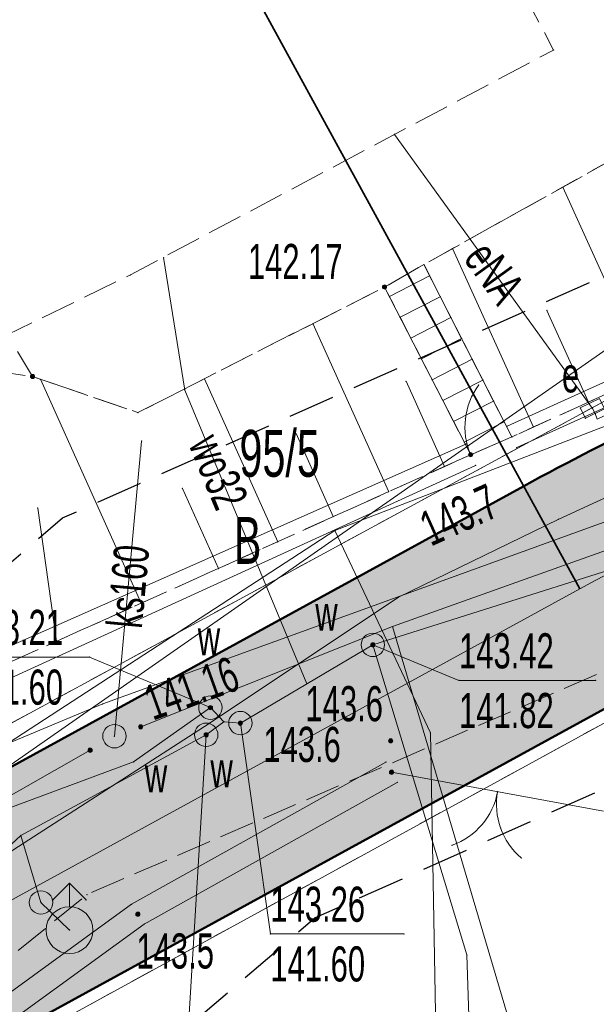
# Model space of a CAD drawing. Extents: x 6456700 to 6518119, y 5963420 to 5980059.
# Tile 160 of 256: x 6512381 to 6512393, y 5966121 to 5966142. Entities that reach past the tile are written whole.
import ezdxf
from ezdxf.enums import TextEntityAlignment as Align

# ---------------------------------------------------------------- set-up
doc = ezdxf.new("R2010")
doc.units = 0
doc.header["$MEASUREMENT"] = 0
for name, pattern in [('L_0_03', [1, 0.5, -0.5]), ('L_0_04', [1.5, 1, -0.5]), ('L_0_52', [1, 0.75, -0.25]), ('L_0_5A', [0.75, 0.5, -0.25])]:
    doc.linetypes.add(name, pattern=pattern)
doc.layers.get('0').update_dxf_attribs({"color": 2, "linetype": 'CONTINUOUS', "lineweight": 5})
for name, color, linetype, lineweight in [('000_Inne__niezydentyfikowane_', 7, 'CONTINUOUS', 18), ('18mm Kreska ciągła', 7, 'CONTINUOUS', 18), ('210_oznaczenie_konturu_uzytku_gruntowego', 96, 'CONTINUOUS', 18), ('211_numer_dzialki_ewidencyjnej', 7, 'CONTINUOUS', 18), ('218_kontur_uzytku_gruntowego', 96, 'L_0_03', 18), ('219_dzialka_ewidencyjna', 7, 'CONTINUOUS', 18), ('35mm Ciągła', 7, 'CONTINUOUS', 35), ('50mm Kreska ciągła', 7, 'CONTINUOUS', 50), ('9mm Kreska ciągła', 252, 'CONTINUOUS', 9), ('brama', 7, 'CONTINUOUS', 18), ('furtka', 7, 'CONTINUOUS', 18), ('hydrant', 7, 'CONTINUOUS', 18), ('jezdnia', 7, 'CONTINUOUS', 18), ('komora_podziemna', 7, 'CONTINUOUS', 18), ('komora_podziemna_Atr17', 7, 'CONTINUOUS', 18), ('obszar_utwardzony', 7, 'CONTINUOUS', 18), ('pikieta_naturalna', 7, 'CONTINUOUS', 18), ('pikieta_naturalna_Atr2', 7, 'CONTINUOUS', 18), ('pikieta_sztuczna', 7, 'CONTINUOUS', 18), ('pikieta_sztuczna_Atr2', 7, 'CONTINUOUS', 18), ('przewod_elektroenergetyczny_niskiego_napiecia', 7, 'CONTINUOUS', 18), ('przewod_elektroenergetyczny_podziemny', 7, 'CONTINUOUS', 18), ('przewod_elektroenergetyczny_podziemny_Atr1', 7, 'CONTINUOUS', 18), ('przewod_kanalizacyjny', 7, 'CONTINUOUS', 18), ('przewod_kanalizacyjny_Atr1', 7, 'CONTINUOUS', 18), ('przewod_telekomunikacyjny_podziemny', 7, 'CONTINUOUS', 18), ('przewod_wodociagowy', 7, 'CONTINUOUS', 18), ('przewod_wodociagowy_Atr1', 7, 'CONTINUOUS', 18), ('rzedna', 7, 'CONTINUOUS', 18), ('rzedna_Atr2', 7, 'CONTINUOUS', 18), ('rzedna_Atr3', 7, 'CONTINUOUS', 18), ('schody_w_ciagu_komunikacyjnym', 7, 'CONTINUOUS', 18), ('sciana_oporowa__linia_', 7, 'CONTINUOUS', 18), ('skarpa_nieumocniona', 7, 'CONTINUOUS', 18), ('studnia_kanalizacyjna', 7, 'CONTINUOUS', 18), ('szafa_elektroenergetyczna_lub_kontener', 7, 'CONTINUOUS', 18), ('szafa_elektroenergetyczna_lub_kontener_Atr17', 7, 'CONTINUOUS', 18), ('Zakres', 7, 'CONTINUOUS', 18)]:
    doc.layers.add(name, color=color, linetype=linetype, lineweight=lineweight)
doc.styles.get("Standard").update_dxf_attribs({"font": 'txt', "width": 0.75})

# ---------------------------------------------------------------- blocks, each defined once
blk = doc.blocks.new('mdcp_nowa')
at = {"layer": 'pikieta_naturalna', "linetype": 'Continuous', "lineweight": 18}
for points in [[(6495121.58, 5982583.595, 1), (6495121.58, 5982583.685, 1)], [(6495119.87, 5982577.485, 1), (6495119.87, 5982577.575, 1)], [(6495119.89, 5982576.815, 1), (6495119.89, 5982576.905, 1)], [(6495114.47, 5982573.785, 1), (6495114.47, 5982573.875, 1)]]:
    blk.add_hatch(color=18, dxfattribs=at).paths.add_polyline_path(points)
at = {"layer": 'pikieta_sztuczna', "linetype": 'Continuous', "lineweight": 18}
for points in [[(6495119.74, 5982587.175, 1), (6495119.74, 5982587.265, 1)], [(6495112.22, 5982585.265, 1), (6495112.22, 5982585.355, 1)]]:
    blk.add_hatch(color=18, dxfattribs=at).paths.add_polyline_path(points)
at = {"layer": 'rzedna', "linetype": 'Continuous', "lineweight": 18}
for points in [[(6495119.49, 5982579.535, 1), (6495119.49, 5982579.625, 1)], [(6495116.02, 5982578.195, 1), (6495116.02, 5982578.285, 1)], [(6495116.66, 5982577.865, 1), (6495116.66, 5982577.955, 1)], [(6495114.53, 5982577.785, 1), (6495114.53, 5982577.875, 1)], [(6495115.93, 5982577.615, 1), (6495115.93, 5982577.705, 1)], [(6495113.45, 5982577.285, 1), (6495113.45, 5982577.375, 1)]]:
    blk.add_hatch(color=18, dxfattribs=at).paths.add_polyline_path(points)
at = {"layer": '000_Inne__niezydentyfikowane_', "linetype": 'Continuous', "lineweight": 18, "flags": 128}
for points in [[(6495125.37, 5982585.34), (6495123.55, 5982589.35)], [(6495122.92, 5982584.23), (6495121.19, 5982588.04)], [(6495124.1, 5982584.76), (6495123.21, 5982586.72)], [(6495119.83, 5982582.85), (6495118.21, 5982586.44)], [(6495114.54, 5982580.47), (6495112.39, 5982585.25)], [(6495117.46, 5982581.78), (6495115.89, 5982585.26)], [(6495121.02, 5982583.39), (6495120.2, 5982585.21)], [(6495118.64, 5982582.32), (6495117.85, 5982584.09)], [(6495116.19, 5982581.21), (6495115.42, 5982582.92)], [(6495112.73, 5982579.66), (6495112.33, 5982582.5)]]:
    blk.add_lwpolyline(points, dxfattribs=at)
at = {"layer": '000_Inne__niezydentyfikowane_'}
for p in [(6495123.55, 5982589.35), (6495121.19, 5982588.04), (6495123.21, 5982586.72), (6495118.21, 5982586.44), (6495112.39, 5982585.25), (6495115.89, 5982585.26), (6495120.2, 5982585.21), (6495124.1, 5982584.76), (6495122.92, 5982584.23), (6495117.85, 5982584.09), (6495121.02, 5982583.39), (6495115.42, 5982582.92), (6495119.83, 5982582.85), (6495112.33, 5982582.5), (6495118.64, 5982582.32), (6495117.46, 5982581.78), (6495116.19, 5982581.21), (6495114.54, 5982580.47), (6495112.73, 5982579.66)]:
    blk.add_point(p, dxfattribs=at)
at = {"layer": '218_kontur_uzytku_gruntowego', "lineweight": 18, "flags": 128}
for points in [[(6495110.83, 5982577.4), (6495125, 5982585.09)], [(6495127.94, 5982579.83), (6495107.94, 5982568.89)]]:
    blk.add_lwpolyline(points, dxfattribs=at)
at = {"layer": '219_dzialka_ewidencyjna', "color": 3, "linetype": 'Continuous', "lineweight": 18, "flags": 128}
for points in [[(6495110.83, 5982577.4), (6495125, 5982585.09)], [(6495127.94, 5982579.83), (6495107.94, 5982568.89)]]:
    blk.add_lwpolyline(points, dxfattribs=at)
at = {"layer": 'brama', "color": 7, "linetype": 'Continuous', "lineweight": 18, "flags": 128}
blk.add_lwpolyline([(6495124.42, 5982576.03), (6495119.89, 5982576.86)], dxfattribs=at)
at = {"layer": 'brama', "color": 7, "linetype": 'Continuous', "lineweight": 18}
for centre, start, end in [((6495120.68, 5982576.715), 289.617, 349.617), ((6495123.63, 5982576.175), 169.617, 229.617)]:
    blk.add_arc(centre, 1.5, start, end, dxfattribs=at)
at = {"layer": 'brama'}
for p in [(6495119.89, 5982576.86), (6495122.155, 5982576.445), (6495122.155, 5982576.445), (6495121.822, 5982575.744), (6495122.218, 5982575.671), (6495121.183, 5982575.302), (6495122.659, 5982575.032)]:
    blk.add_point(p, dxfattribs=at)
at = {"layer": 'furtka', "color": 7, "linetype": 'Continuous', "lineweight": 18, "flags": 128}
blk.add_lwpolyline([(6495121.58, 5982583.64), (6495122.46, 5982584.02)], dxfattribs=at)
at = {"layer": 'furtka', "color": 7, "linetype": 'Continuous', "lineweight": 18}
blk.add_arc((6495122.957, 5982584.236), 1.5, 143.356, 203.356, dxfattribs=at)
at = {"layer": 'furtka'}
for p in [(6495121.753, 5982585.131), (6495121.467, 5982584.409), (6495122.46, 5982584.02), (6495121.58, 5982583.641), (6495121.58, 5982583.64)]:
    blk.add_point(p, dxfattribs=at)
at = {"layer": 'hydrant', "color": 5, "linetype": 'Continuous', "lineweight": 18, "flags": 128}
for points in [[(6495112.656, 5982574.136), (6495113.01, 5982574.49)], [(6495113.01, 5982573.99), (6495113.01, 5982574.49)], [(6495113.364, 5982574.136), (6495113.01, 5982574.49)]]:
    blk.add_lwpolyline(points, dxfattribs=at)
at = {"layer": 'hydrant', "color": 5, "linetype": 'Continuous', "lineweight": 18}
blk.add_circle((6495113.01, 5982573.49), 0.5, dxfattribs=at)
at = {"layer": 'hydrant'}
for p in [(6495113.01, 5982574.49), (6495113.01, 5982574.49), (6495113.01, 5982574.49), (6495112.656, 5982574.136), (6495113.364, 5982574.136), (6495113.01, 5982573.99), (6495113.01, 5982573.49)]:
    blk.add_point(p, dxfattribs=at)
at = {"layer": 'jezdnia', "color": 7, "linetype": 'L_0_52', "lineweight": 18, "flags": 128}
blk.add_lwpolyline([(6495134.37, 5982583.3), (6495113.38, 5982574.25), (6495104.78, 5982567.21), (6495094.42, 5982556.42), (6495077.25, 5982527.64), (6495065.47, 5982509.01), (6495049.82, 5982491.48), (6495035, 5982466.78), (6495029.3, 5982456), (6495014.86, 5982429.39), (6495004.75, 5982409.18), (6494998.73, 5982397.06), (6494987.52, 5982373.63), (6494982.83, 5982364.72), (6494972.31, 5982345.03), (6494970.53, 5982342.23), (6494960.57, 5982327.01), (6494956.04, 5982320.35), (6494947.33, 5982304.72), (6494935.61, 5982281.93), (6494926.04, 5982257.99), (6494919.72, 5982242.45), (6494913.81, 5982225.8), (6494910.48, 5982216.25), (6494906.14, 5982216.99), (6494909.9, 5982227.31), (6494916.12, 5982243.16), (6494921.48, 5982258.77), (6494931.15, 5982282.69), (6494943.64, 5982306.31), (6494959.06, 5982330.89), (6494969.1, 5982347.08), (6494979.83, 5982365.44), (6494985.75, 5982378.98), (6494994.88, 5982398.03), (6495001.66, 5982410.76), (6495011.8, 5982430.8), (6495026, 5982457.23), (6495032.25, 5982468.97), (6495046.11, 5982493.71), (6495063.09, 5982514.09), (6495073.26, 5982529.52), (6495082.96, 5982547.05), (6495093.01, 5982560.56), (6495101.98, 5982569.59), (6495101.3, 5982571.6), (6495108.99, 5982577.59), (6495110.03, 5982578.44), (6495121.58, 5982583.64), (6495122.46, 5982584.02), (6495130.77, 5982587.79), (6495134.82, 5982589.62), (6495140.56, 5982589.08), (6495141.32, 5982585.54)], close=True, dxfattribs=at)
at = {"layer": 'jezdnia'}
for p in [(6495122.46, 5982584.02), (6495121.58, 5982583.64), (6495113.38, 5982574.25)]:
    blk.add_point(p, dxfattribs=at)
at = {"layer": 'komora_podziemna', "color": 5, "linetype": 'Continuous', "lineweight": 13}
for centre in [(6495119.49, 5982579.58), (6495116.02, 5982578.24), (6495116.66, 5982577.91), (6495115.93, 5982577.66), (6495112.4, 5982574.08)]:
    blk.add_circle(centre, 0.25, dxfattribs=at)
at = {"layer": 'komora_podziemna'}
for p in [(6495119.49, 5982579.58), (6495116.02, 5982578.24), (6495116.66, 5982577.91), (6495115.93, 5982577.66), (6495112.4, 5982574.08)]:
    blk.add_point(p, dxfattribs=at)
at = {"layer": 'obszar_utwardzony', "color": 7, "linetype": 'L_0_52', "lineweight": 18, "flags": 128}
blk.add_lwpolyline([(6495133.55, 5982595.55), (6495133.53, 5982592.47), (6495134.82, 5982589.62), (6495130.77, 5982587.79), (6495127.96, 5982588.23), (6495124.6, 5982589.94), (6495120.58, 5982587.7), (6495119.74, 5982587.22), (6495114.47, 5982584.54), (6495112.22, 5982585.31), (6495111.68, 5982586.2), (6495114.31, 5982587.48), (6495123.35, 5982592.28), (6495120.49, 5982597.71), (6495124.96, 5982599.91), (6495127.91, 5982601.47), (6495128.72, 5982601.89), (6495134.5, 5982598.32), (6495134.55, 5982597.34)], close=True, dxfattribs=at)
at = {"layer": 'obszar_utwardzony'}
for p in [(6495123.35, 5982592.28), (6495120.58, 5982587.7), (6495114.31, 5982587.48), (6495119.74, 5982587.22), (6495112.22, 5982585.31), (6495114.47, 5982584.54)]:
    blk.add_point(p, dxfattribs=at)
at = {"layer": 'pikieta_naturalna', "color": 7, "linetype": 'Continuous', "lineweight": 18}
for centre in [(6495121.58, 5982583.64), (6495119.87, 5982577.53), (6495119.89, 5982576.86), (6495114.47, 5982573.83)]:
    blk.add_circle(centre, 0.045, dxfattribs=at)
at = {"layer": 'pikieta_naturalna'}
for p in [(6495121.58, 5982583.64), (6495119.87, 5982577.53), (6495119.89, 5982576.86), (6495114.47, 5982573.83)]:
    blk.add_point(p, dxfattribs=at)
at = {"layer": 'pikieta_sztuczna', "color": 7, "linetype": 'Continuous', "lineweight": 18}
for centre in [(6495119.74, 5982587.22), (6495112.22, 5982585.31)]:
    blk.add_circle(centre, 0.045, dxfattribs=at)
at = {"layer": 'pikieta_sztuczna'}
for p in [(6495119.74, 5982587.22), (6495112.22, 5982585.31)]:
    blk.add_point(p, dxfattribs=at)
at = {"layer": 'przewod_elektroenergetyczny_niskiego_napiecia', "color": 1, "linetype": 'Continuous', "lineweight": 18, "flags": 128}
blk.add_lwpolyline([(6495125.18, 5982586.38), (6495093.56, 5982564.34)], dxfattribs=at)
at = {"layer": 'przewod_elektroenergetyczny_podziemny', "color": 1, "linetype": 'Continuous', "lineweight": 18, "flags": 128}
for points in [[(6495124.18, 5982584.63), (6495119.95, 5982590.48)], [(6495125.75, 5982585.4), (6495125.83, 5982585.13), (6495124.28, 5982584.4), (6495124.24, 5982584.52), (6495124.18, 5982584.63)]]:
    blk.add_lwpolyline(points, dxfattribs=at)
at = {"layer": 'przewod_elektroenergetyczny_podziemny'}
for p in [(6495119.95, 5982590.48), (6495124.18, 5982584.63), (6495124.18, 5982584.63), (6495124.24, 5982584.52)]:
    blk.add_point(p, dxfattribs=at)
at = {"layer": 'przewod_kanalizacyjny', "color": 34, "linetype": 'Continuous', "lineweight": 18, "flags": 128}
for points in [[(6495170.45, 5982625.77), (6495156.12, 5982602.36), (6495141.15, 5982588.26), (6495113.72, 5982578.32), (6495092.68, 5982569.53), (6495045.09, 5982537.09), (6495021.25, 5982523.09), (6494993.35, 5982504.58), (6494979.31, 5982519.23), (6494973.67, 5982513.49)], [(6495114.53, 5982577.83), (6495119.91, 5982579.97), (6495140.93, 5982587.47)], [(6495113.97, 5982577.63), (6495114.55, 5982583.93)], [(6495119.91, 5982579.97), (6495125.46, 5982561.23), (6495120.33, 5982553.31)], [(6495113.45, 5982577.33), (6495106.44, 5982573.34)]]:
    blk.add_lwpolyline(points, dxfattribs=at)
at = {"layer": 'przewod_kanalizacyjny'}
for p in [(6495114.55, 5982583.93), (6495119.91, 5982579.97), (6495119.91, 5982579.97), (6495113.72, 5982578.32), (6495114.53, 5982577.83), (6495113.97, 5982577.63), (6495113.45, 5982577.33)]:
    blk.add_point(p, dxfattribs=at)
at = {"layer": 'przewod_telekomunikacyjny_podziemny', "color": 30, "linetype": 'Continuous', "lineweight": 18, "flags": 128}
for points in [[(6495153.57, 5982590.59), (6495143.73, 5982590.82), (6495140.96, 5982590.44), (6495136.36, 5982589.22), (6495125.43, 5982584.63), (6495118.68, 5982582.02), (6495111.1, 5982577.1), (6495107.64, 5982574.02), (6495105.18, 5982571.94), (6495102.39, 5982569.4), (6495095.78, 5982563.39), (6495093.47, 5982560.69), (6495087.22, 5982552.68), (6495083.79, 5982547.62), (6495074.92, 5982532.24)], [(6495153.57, 5982590.59), (6495149.14, 5982590.45), (6495146.08, 5982590.25), (6495137.25, 5982588.52), (6495132.01, 5982586.2), (6495123.45, 5982582.26), (6495120.04, 5982580.6), (6495115.99, 5982577.9), (6495111.25, 5982574.85), (6495109.73, 5982573.75), (6495105.03, 5982569.65), (6495099.27, 5982564.71), (6495094.68, 5982561.57), (6495093.47, 5982560.69), (6495089.6, 5982556.27), (6495092.03, 5982554.5), (6495087.91, 5982546.77), (6495085.02, 5982541.49), (6495079.35, 5982530.1)], [(6495118.68, 5982582.02), (6495120.72, 5982577.7), (6495120.92, 5982566.55), (6495121.32, 5982562.76)]]:
    blk.add_lwpolyline(points, dxfattribs=at)
at = {"layer": 'przewod_telekomunikacyjny_podziemny'}
for p in [(6495123.45, 5982582.26), (6495118.68, 5982582.02), (6495118.68, 5982582.02), (6495120.04, 5982580.6), (6495115.99, 5982577.9), (6495120.72, 5982577.7)]:
    blk.add_point(p, dxfattribs=at)
at = {"layer": 'przewod_wodociagowy', "color": 5, "linetype": 'Continuous', "lineweight": 18, "flags": 128}
for points in [[(6495118.08, 5982578.75), (6495115.47, 5982585.02), (6495115.02, 5982587.85)], [(6495111.97, 5982575.51), (6495115.93, 5982577.66), (6495116.31, 5982577.94), (6495116.66, 5982577.91), (6495119.49, 5982579.58), (6495141.74, 5982586.62)], [(6495119.49, 5982579.58), (6495121.5, 5982572.96), (6495121.63, 5982568.84), (6495120.08, 5982566.53)], [(6495116.02, 5982578.24), (6495114.38, 5982577.08), (6495098.43, 5982571.16), (6495040.66, 5982535.36), (6495020.87, 5982523.47), (6494994.8, 5982504.94), (6494980.71, 5982518.34), (6494972.25, 5982527.55), (6494970.833, 5982529.104)], [(6495116.02, 5982578.24), (6495116.31, 5982577.94)], [(6495020.19, 5982442.47), (6495036.31, 5982469.42), (6495048.81, 5982492.2), (6495052.33, 5982497.45), (6495061.45, 5982507.99), (6495071.18, 5982518.02), (6495077.82, 5982531.27), (6495096.46, 5982561.11), (6495111.97, 5982575.51), (6495112.4, 5982574.08), (6495113.01, 5982573.49)]]:
    blk.add_lwpolyline(points, dxfattribs=at)
at = {"layer": 'przewod_wodociagowy'}
for p in [(6495115.02, 5982587.85), (6495115.47, 5982585.02), (6495119.49, 5982579.58), (6495119.49, 5982579.58), (6495118.08, 5982578.75), (6495116.02, 5982578.24), (6495116.02, 5982578.24), (6495116.31, 5982577.94), (6495116.31, 5982577.94), (6495116.66, 5982577.91), (6495115.93, 5982577.66), (6495114.38, 5982577.08), (6495111.97, 5982575.51), (6495111.97, 5982575.51), (6495112.4, 5982574.08), (6495113.01, 5982573.49), (6495121.5, 5982572.96)]:
    blk.add_point(p, dxfattribs=at)
at = {"layer": 'rzedna', "color": 7, "linetype": 'Continuous', "lineweight": 18}
for centre in [(6495119.49, 5982579.58), (6495116.02, 5982578.24), (6495116.66, 5982577.91), (6495114.53, 5982577.83), (6495115.93, 5982577.66), (6495113.45, 5982577.33)]:
    blk.add_circle(centre, 0.045, dxfattribs=at)
at = {"layer": 'rzedna'}
for p in [(6495119.49, 5982579.58), (6495116.02, 5982578.24), (6495114.53, 5982577.83), (6495116.66, 5982577.91), (6495115.93, 5982577.66), (6495113.45, 5982577.33)]:
    blk.add_point(p, dxfattribs=at)
at = {"layer": 'rzedna_Atr2', "color": 7, "linetype": 'Continuous', "lineweight": 18, "flags": 128}
for points in [[(6495119.49, 5982579.58), (6495121.33, 5982578.82), (6495124.247, 5982578.82)], [(6495116.02, 5982578.24), (6495113.44, 5982579.32), (6495110.847, 5982579.32)], [(6495116.66, 5982577.91), (6495117.3, 5982573.41), (6495120.154, 5982573.41)], [(6495115.93, 5982577.66), (6495115.49, 5982570.41), (6495112.61, 5982570.41)]]:
    blk.add_lwpolyline(points, dxfattribs=at)
at = {"layer": 'rzedna_Atr2'}
for p in [(6495119.49, 5982579.58), (6495113.44, 5982579.32), (6495121.33, 5982578.82), (6495124.247, 5982578.82), (6495116.02, 5982578.24), (6495116.66, 5982577.91), (6495115.93, 5982577.66), (6495117.3, 5982573.41), (6495120.154, 5982573.41)]:
    blk.add_point(p, dxfattribs=at)
at = {"layer": 'schody_w_ciagu_komunikacyjnym', "color": 7, "linetype": 'Continuous', "lineweight": 18, "flags": 128}
blk.add_lwpolyline([(6495119.74, 5982587.22), (6495120.58, 5982587.7), (6495122.46, 5982584.02), (6495121.58, 5982583.64)], close=True, dxfattribs=at)
for points in [[(6495120.703, 5982587.459), (6495119.843, 5982587.02)], [(6495120.931, 5982587.013), (6495120.071, 5982586.575)], [(6495121.158, 5982586.568), (6495120.3, 5982586.13)], [(6495121.386, 5982586.123), (6495120.529, 5982585.686)], [(6495121.613, 5982585.677), (6495120.757, 5982585.241)], [(6495121.841, 5982585.232), (6495120.986, 5982584.796)], [(6495122.068, 5982584.787), (6495121.214, 5982584.352)], [(6495122.296, 5982584.342), (6495121.443, 5982583.907)]]:
    blk.add_lwpolyline(points, dxfattribs=at)
at = {"layer": 'schody_w_ciagu_komunikacyjnym'}
for p in [(6495120.58, 5982587.7), (6495120.703, 5982587.459), (6495119.74, 5982587.22), (6495119.843, 5982587.02), (6495120.931, 5982587.013), (6495120.071, 5982586.575), (6495121.158, 5982586.568), (6495120.3, 5982586.13), (6495121.386, 5982586.123), (6495120.529, 5982585.686), (6495121.613, 5982585.677), (6495120.757, 5982585.241), (6495121.841, 5982585.232), (6495120.986, 5982584.796), (6495122.068, 5982584.787), (6495121.214, 5982584.352), (6495122.296, 5982584.342), (6495122.46, 5982584.02), (6495121.443, 5982583.907), (6495121.58, 5982583.64)]:
    blk.add_point(p, dxfattribs=at)
at = {"layer": 'sciana_oporowa__linia_', "color": 7, "linetype": 'Continuous', "lineweight": 18, "flags": 128}
for points in [[(6495122.357, 5982584.248), (6495130.667, 5982588.018)], [(6495122.563, 5982583.792), (6495130.873, 5982587.562)], [(6495104.604, 5982586.574), (6495110.141, 5982578.845), (6495121.477, 5982583.868)], [(6495104.196, 5982586.286), (6495109.919, 5982578.035), (6495121.683, 5982583.412)], [(6495107.376, 5982557.592), (6495105.176, 5982559.511), (6495104.789, 5982559.842), (6495101.89, 5982564.064), (6495106.028, 5982568.012), (6495114.335, 5982574.041), (6495119.768, 5982577.078)], [(6495107.704, 5982557.968), (6495105.504, 5982559.889), (6495105.171, 5982560.178), (6495102.73, 5982563.976), (6495106.352, 5982567.628), (6495114.605, 5982573.619), (6495120.012, 5982576.642)]]:
    blk.add_lwpolyline(points, dxfattribs=at)
at = {"layer": 'sciana_oporowa__linia_'}
for p in [(6495122.357, 5982584.248), (6495121.477, 5982583.868), (6495122.563, 5982583.792), (6495121.683, 5982583.412), (6495119.768, 5982577.078), (6495120.012, 5982576.642), (6495114.335, 5982574.041), (6495114.605, 5982573.619)]:
    blk.add_point(p, dxfattribs=at)
at = {"layer": 'skarpa_nieumocniona', "color": 7, "linetype": 'L_0_5A', "lineweight": 18, "flags": 128}
for points in [[(6495130.77, 5982587.79), (6495122.46, 5982584.02), (6495120.58, 5982587.7), (6495124.6, 5982589.94), (6495127.96, 5982588.23)], [(6495112.22, 5982585.31), (6495114.47, 5982584.54), (6495119.74, 5982587.22), (6495121.58, 5982583.64), (6495110.03, 5982578.44), (6495104.4, 5982586.43)]]:
    blk.add_lwpolyline(points, close=True, dxfattribs=at)
at = {"layer": 'skarpa_nieumocniona'}
for p in [(6495120.58, 5982587.7), (6495120.58, 5982587.7), (6495119.74, 5982587.22), (6495119.74, 5982587.22), (6495112.22, 5982585.31), (6495112.22, 5982585.31), (6495114.47, 5982584.54), (6495114.47, 5982584.54), (6495122.46, 5982584.02), (6495122.46, 5982584.02), (6495121.58, 5982583.64), (6495121.58, 5982583.64)]:
    blk.add_point(p, dxfattribs=at)
at = {"layer": 'studnia_kanalizacyjna', "color": 34, "linetype": 'Continuous', "lineweight": 13}
blk.add_circle((6495113.97, 5982577.63), 0.25, dxfattribs=at)
at = {"layer": 'studnia_kanalizacyjna'}
blk.add_point((6495113.97, 5982577.63), dxfattribs=at)
at = {"layer": 'szafa_elektroenergetyczna_lub_kontener', "color": 1, "linetype": 'Continuous', "lineweight": 18, "flags": 128}
blk.add_lwpolyline([(6495124.44, 5982584.62), (6495124.03, 5982584.42), (6495123.92, 5982584.64), (6495124.33, 5982584.84)], close=True, dxfattribs=at)
at = {"layer": 'szafa_elektroenergetyczna_lub_kontener'}
for p in [(6495123.92, 5982584.64), (6495124.03, 5982584.42)]:
    blk.add_point(p, dxfattribs=at)
at = {"layer": 'Zakres', "linetype": 'L_0_04', "lineweight": 25, "flags": 128}
blk.add_lwpolyline([(6495113.77, 5985050.22), (6495121.12, 5984877.07), (6495125.76, 5984757.87), (6495129.89, 5984649.81), (6495141.08, 5984611.3), (6495145.77, 5984544.53), (6495147.36, 5984487.27), (6495157.22, 5984392.07), (6495162.95, 5984387.45), (6495180.24, 5984384.16), (6495229.5, 5984386.61), (6495251.65, 5984373.41), (6495258.77, 5984357.12), (6495255.44, 5984330.44), (6495250.77, 5984304.39), (6495252.21, 5984282.78), (6495255.46, 5984256.45), (6495254.94, 5984238.25), (6495266.4, 5984211), (6495277.24, 5984182.33), (6495294.2, 5984133.19), (6495300.94, 5984095.37), (6495313.24, 5984037.69), (6495317.44, 5983978.18), (6495300.35, 5983922.18), (6495282.35, 5983883.38), (6495266.21, 5983862.23), (6495242.03, 5983839.67), (6495211.11, 5983816.86), (6495158.26, 5983772.66), (6495130.6, 5983651.16), (6495116.31, 5983543.43), (6495129.51, 5983346.73), (6495134.58, 5983264.71), (6495139.64, 5983186.97), (6495193.25, 5983077.94), (6495199.2, 5983041.97), (6495206.23, 5983026), (6495208.96, 5983004.88), (6495202.27, 5982979.48), (6495202.42, 5982950.13), (6495209.35, 5982897.38), (6495215.97, 5982850.34), (6495228.6, 5982809.97), (6495226.85, 5982778.82), (6495225.04, 5982750.56), (6495220.26, 5982723.37), (6495226.54, 5982679.97), (6495206.06, 5982669.48), (6495192.68, 5982657.71), (6495184.57, 5982648.65), (6495174.78, 5982624.58), (6495164.23, 5982604.61), (6495150.7, 5982588.3), (6495137.69, 5982582.43), (6495118.26, 5982573.75), (6495100.35, 5982558.42), (6495090.36, 5982544.99), (6495075.87, 5982519.06), (6495060.83, 5982499.68), (6495049.41, 5982485.49), (6495035.07, 5982459.7), (6495006.7, 5982406.64), (6494980.89, 5982351.84), (6494944.35, 5982293.29), (6494925.72, 5982250.11), (6494905.2, 5982190.37), (6494898.43, 5982153.5), (6494879.51, 5982063.89), (6494864.14, 5981992.66), (6494816.93, 5981768.61), (6494777.79, 5981577.7), (6494739.84, 5981394.72), (6494718.65, 5981297.89), (6494716.45, 5981237.31), (6494738.62, 5981208.21), (6494776.48, 5981173.06), (6494817.16, 5981137.44), (6494847.63, 5981109.8), (6494877.39, 5981077.08), (6494912.75, 5981030.55), (6494916.06, 5981014.71), (6494903.86, 5980957.01), (6494916.13, 5980953.51), (6494892.32, 5980927.59), (6494850.7, 5980858.8), (6494806.81, 5980779.89), (6494785.1, 5980753.49), (6494715.22, 5980723.29), (6494679.96, 5980686.78), (6494651.35, 5980651.29), (6494549.14, 5980683.24), (6494511.84, 5980659.66), (6494443.61, 5980630.33), (6494428.78, 5980598.6), (6494431.58, 5980579.46), (6494420.56, 5980549.76), (6494416.45, 5980528.2), (6494403.86, 5980507.16), (6494388.89, 5980482.96), (6494365.32, 5980407.99), (6494335.67, 5980315.15), (6494332.29, 5980297.41), (6494335.1, 5980278.18), (6494347.25, 5980254.84), (6494336.79, 5980250.09), (6494300.04, 5980271.34), (6494320.8, 5980301.43), (6494336.81, 5980349.17), (6494344.85, 5980380.92), (6494360.85, 5980437.13), (6494374.18, 5980476.38), (6494386.14, 5980498.84), (6494403.02, 5980528.52), (6494411.33, 5980563.19), (6494420.84, 5980586.25), (6494420.25, 5980601.11), (6494434.95, 5980635.94), (6494446.75, 5980644.99), (6494465.77, 5980647.27), (6494513.02, 5980669.46), (6494507.85, 5980679.68), (6494547.89, 5980705.83), (6494570.06, 5980691.34), (6494636.17, 5980669.05), (6494706.14, 5980756.86), (6494742.78, 5980772.58), (6494798.53, 5980814.27), (6494826.12, 5980867.97), (6494849.57, 5980908.6), (6494845.35, 5980942.01), (6494853.94, 5980970.83), (6494891.08, 5980960.54), (6494890.11, 5980965.73), (6494903.94, 5981025.69), (6494869.98, 5981070.3), (6494770.97, 5981160.58), (6494728.18, 5981200.64), (6494706.13, 5981229.56), (6494707.94, 5981299.75), (6494728.84, 5981398.1), (6494767.06, 5981580.19), (6494806.17, 5981770.55), (6494854.36, 5981994.76), (6494869.73, 5982065.97), (6494888.61, 5982155.44), (6494891.67, 5982173.95), (6494895.82, 5982197.45), (6494916.38, 5982253.72), (6494935.47, 5982297.95), (6494954.97, 5982331.67), (6494972.09, 5982356.64), (6494997.76, 5982411.14), (6495026.29, 5982464.48), (6495041.09, 5982491.09), (6495052.99, 5982505.88), (6495067.51, 5982524.6), (6495081.94, 5982550.43), (6495092.99, 5982565.28), (6495112.86, 5982582.29), (6495133.59, 5982591.55), (6495144.48, 5982596.46), (6495155.87, 5982610.19), (6495165.7, 5982628.8), (6495175.96, 5982654.03), (6495185.62, 5982664.83), (6495200.4, 5982677.82), (6495212.49, 5982688.04), (6495209.64, 5982723.43), (6495215.22, 5982750.57), (6495216.87, 5982779.54), (6495218.31, 5982809.31), (6495206.86, 5982847.92), (6495199.44, 5982894.74), (6495192.11, 5982948.71), (6495190.16, 5982979.24), (6495183.47, 5983075.16), (6495129.79, 5983184.34), (6495124.6, 5983264.07), (6495119.53, 5983346.09), (6495106.27, 5983543.75), (6495120.74, 5983652.9), (6495148.75, 5983779.42), (6495204.15, 5983826.04), (6495273.41, 5983889.36), (6495288.53, 5983927.42), (6495300.83, 5983964.69), (6495303.91, 5983980.14), (6495301.32, 5984039.55), (6495291.1, 5984093.63), (6495284.5, 5984130.67), (6495267.84, 5984178.93), (6495257.12, 5984207.3), (6495244.96, 5984236.19), (6495244.79, 5984255.42), (6495242.25, 5984281.97), (6495240.71, 5984304.95), (6495245.55, 5984331.94), (6495248.51, 5984355.64), (6495243.77, 5984366.47), (6495226.98, 5984376.47), (6495179.54, 5984374.12), (6495158.61, 5984378.09), (6495147.7, 5984386.91), (6495137.38, 5984486.61), (6495135.78, 5984544.04), (6495131.18, 5984609.54), (6495119.95, 5984648.2), (6495115.76, 5984757.49), (6495111.12, 5984876.67), (6495103.73, 5985050.93), (6495109.36, 5985081.73), (6495120.41, 5985085.88)], close=True, dxfattribs=at)
at = {"layer": 'Zakres'}
for p in [(6495112.86, 5982582.29), (6495118.26, 5982573.75)]:
    blk.add_point(p, dxfattribs=at)
at = {"layer": '210_oznaczenie_konturu_uzytku_gruntowego', "lineweight": 20, "width": 0.66}
blk.add_text('B', height=1, dxfattribs=at).set_placement((6495116.52, 5982582.31), align=Align.TOP_LEFT)
at = {"layer": '211_numer_dzialki_ewidencyjnej', "color": 7, "lineweight": 20, "width": 0.66}
blk.add_text('95/5', height=1, dxfattribs=at).set_placement((6495116.64, 5982584.17), align=Align.TOP_LEFT)
at = {"layer": 'komora_podziemna_Atr17', "color": 7, "lineweight": 15, "width": 0.66}
for p in [(6495118.26, 5982580.63), (6495115.75, 5982580.11), (6495116.02, 5982577.29), (6495114.619, 5982577.18)]:
    blk.add_text('w', height=0.75, dxfattribs=at).set_placement(p, align=Align.TOP_LEFT)
at = {"layer": 'pikieta_naturalna_Atr2', "color": 7, "lineweight": 15, "width": 0.66}
blk.add_text('143.7', height=0.75, rotation=24.2, dxfattribs=at).set_placement((6495120.42, 5982582.36), align=Align.TOP_LEFT)
for s, p in [('143.6', (6495118.05, 5982578.7)), ('143.6', (6495117.15, 5982577.83)), ('143.5', (6495114.44, 5982573.42))]:
    blk.add_text(s, height=0.75, dxfattribs=at).set_placement(p, align=Align.TOP_LEFT)
at = {"layer": 'pikieta_sztuczna_Atr2', "color": 7, "lineweight": 15, "width": 0.66}
blk.add_text('142.17', height=0.75, dxfattribs=at).set_placement((6495116.82, 5982588.14), align=Align.TOP_LEFT)
at = {"layer": 'przewod_elektroenergetyczny_podziemny_Atr1', "color": 1, "lineweight": 15, "width": 0.66}
blk.add_text('eNA', height=0.75, rotation=305.9, dxfattribs=at).set_placement((6495122.014, 5982588.27), align=Align.TOP_LEFT)
at = {"layer": 'przewod_kanalizacyjny_Atr1', "color": 34, "lineweight": 15, "width": 0.66}
blk.add_text('ks160', height=0.75, rotation=84.7, dxfattribs=at).set_placement((6495113.807, 5982579.984), align=Align.TOP_LEFT)
at = {"layer": 'przewod_wodociagowy_Atr1', "color": 5, "lineweight": 15, "width": 0.66}
blk.add_text('wo32', height=0.75, rotation=292.6, dxfattribs=at).set_placement((6495116.236, 5982584.154), align=Align.TOP_LEFT)
at = {"layer": 'rzedna_Atr2', "color": 7, "lineweight": 15, "width": 0.66}
for s, p in [('143.21', (6495110.847, 5982580.328)), ('143.42', (6495121.33, 5982579.828)), ('143.26', (6495117.3, 5982574.418))]:
    blk.add_text(s, height=0.75, dxfattribs=at).set_placement(p, align=Align.TOP_LEFT)
blk.add_text('141.16', height=0.75, rotation=19.8, dxfattribs=at).set_placement((6495114.535, 5982578.665), align=Align.TOP_LEFT)
at = {"layer": 'rzedna_Atr3', "color": 7, "lineweight": 15, "width": 0.66}
for s, p in [('141.60', (6495110.847, 5982579.053)), ('141.82', (6495121.33, 5982578.553)), ('141.60', (6495117.3, 5982573.143))]:
    blk.add_text(s, height=0.75, dxfattribs=at).set_placement(p, align=Align.TOP_LEFT)
at = {"layer": 'szafa_elektroenergetyczna_lub_kontener_Atr17', "color": 1, "lineweight": 15, "width": 0.66}
blk.add_text('e', height=0.75, dxfattribs=at).set_placement((6495123.53, 5982585.72), align=Align.TOP_LEFT)

msp = doc.modelspace()

# ---------------------------------------------------------------- block references
at = {"linetype": 'ByBlock'}
msp.add_blockref('mdcp_nowa', (17268.786, -16450.998), dxfattribs=at)

# ---------------------------------------------------------------- next in the draw order: hatches: boundary and pattern name
at = {"layer": '9mm Kreska ciągła'}
h = msp.add_hatch(dxfattribs=at)
h.set_pattern_fill('SAND_AND_LIME', color=4, scale=0.1)
h.set_pattern_definition([(37.5, (6512163.41104, 5965706.02106), (-0.006803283, 0.208096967), [0, -0.16416, 0, -0.1836, 0, -0.1755]), (7.5, (6512163.41104, 5965706.02106), (0.19113588, 0.30479178), [0, -0.08856, 0, -0.14796, 0, -0.0567]), (-32.5, (6512163.2782, 5965706.02106), (0.33632732, 0.00061118), [0, -0.054, 0, -0.1944, 0, -0.2538]), (-42.5, (6512163.2782, 5965706.02106), (0.32466167, 0.09478896), [0, -0.027, 0, -0.12744, 0, -0.1458])])
edge = h.paths.add_edge_path()
edge.add_line((6512494.454, 5966351.121), (6512492.815, 5966327.914))
edge.add_arc((6512641.445, 5966317.419), 149, 175.96099, 178.25385)
edge.add_line((6512492.514, 5966321.96), (6512491.933, 5966302.891))
edge.add_arc((6512440.957, 5966304.445), 51, 348.133, 358.2538, ccw=False)
edge.add_line((6512490.867, 5966293.957), (6512486.741, 5966274.321))
edge.add_arc((6512500.441, 5966271.442), 14, 168.133, 189.6608)
edge.add_line((6512486.64, 5966269.093), (6512490.395, 5966247.035))
edge.add_line((6512490.395, 5966247.035), (6512490.607, 5966245.791))
edge.add_arc((6512474.833, 5966243.106), 16, 357.4133, 369.6608, ccw=False)
edge.add_line((6512490.817, 5966242.384), (6512490.724, 5966240.322))
edge.add_arc((6512474.74, 5966241.044), 16, 304.6947, 357.4133, ccw=False)
edge.add_line((6512483.848, 5966227.889), (6512479.157, 5966224.642))
edge.add_arc((6512563.968, 5966102.134), 149, 124.69475, 128.17467)
edge.add_line((6512471.877, 5966219.268), (6512459.798, 5966209.771))
edge.add_arc((6512468.451, 5966198.766), 14, 128.1747, 146.5283)
edge.add_line((6512456.773, 5966206.487), (6512454.137, 5966202.499))
edge.add_arc((6512536.718, 5966147.898), 99, 146.52826, 150.19331)
edge.add_line((6512450.815, 5966197.109), (6512447.264, 5966190.909))
edge.add_arc((6512533.167, 5966141.699), 99, 150.19331, 155.56334)
edge.add_line((6512443.035, 5966182.654), (6512432.867, 5966160.275))
edge.add_arc((6512409.196, 5966171.031), 26, 321.1758, 335.5633, ccw=False)
edge.add_line((6512429.452, 5966154.731), (6512421.621, 5966145))
edge.add_arc((6512409.156, 5966155.031), 16, 309.5931, 321.1758, ccw=False)
edge.add_line((6512419.353, 5966142.701), (6512410.592, 5966135.455))
edge.add_arc((6512400.395, 5966147.785), 16, 291.7201, 309.5931, ccw=False)
edge.add_line((6512406.316, 5966132.921), (6512399.28, 5966130.118))
edge.add_arc((6512417.414, 5966084.597), 49, 111.7201, 118.6787)
edge.add_line((6512393.899, 5966127.586), (6512378.766, 5966119.308))
edge.add_arc((6512390.283, 5966098.252), 24, 118.6787, 130.9764)
edge.add_line((6512374.545, 5966116.372), (6512369.458, 5966111.954))
edge.add_arc((6512385.196, 5966093.834), 24, 130.9764, 144.2474)
edge.add_line((6512365.719, 5966107.857), (6512360.498, 5966100.604))
edge.add_arc((6512392.148, 5966077.817), 39, 144.2474, 151.7186)
edge.add_line((6512357.804, 5966096.296), (6512346.179, 5966074.69))
edge.add_arc((6512310.073, 5966094.116), 41, 323.54, 331.7186, ccw=False)
edge.add_line((6512343.048, 5966069.751), (6512332.977, 5966056.12))
edge.add_arc((6512291.959, 5966086.427), 51, 314.8687, 323.54, ccw=False)
edge.add_line((6512327.939, 5966050.283), (6512325.436, 5966047.791))
edge.add_arc((6512381.169, 5965991.802), 79, 134.86874, 142.03498)
edge.add_line((6512318.887, 5966040.401), (6512317.812, 5966039.024))
edge.add_arc((6512348.559, 5966015.032), 39, 142.035, 151.9019)
edge.add_line((6512314.155, 5966033.4), (6512307.014, 5966020.024))
edge.add_arc((6512085.596, 5966138.241), 251, 330.1315, 331.90193, ccw=False)
edge.add_line((6512303.256, 5966013.24), (6512293.172, 5965995.681))
edge.add_arc((6512509.097, 5965871.676), 249, 150.1315, 153.31422)
edge.add_line((6512286.62, 5965983.501), (6512270.802, 5965952.031))
edge.add_arc((6512493.279, 5965840.205), 249, 153.31422, 155.41165)
edge.add_line((6512266.858, 5965943.813), (6512249.846, 5965906.636))
edge.add_arc((6512203.471, 5965927.857), 51, 325.4005, 335.4117, ccw=False)
edge.add_line((6512245.451, 5965898.897), (6512232.463, 5965880.07))
edge.add_arc((6512313.954, 5965823.854), 99, 145.40047, 150.15364)
edge.add_line((6512228.085, 5965873.124), (6512213.877, 5965848.362))
edge.add_arc((6512299.746, 5965799.092), 99, 150.15364, 156.12969)
edge.add_line((6512209.214, 5965839.154), (6512198.858, 5965815.752))
edge.add_arc((6512518.006, 5965674.523), 349, 156.12969, 156.8073)
edge.add_line((6512197.211, 5965811.968), (6512194.929, 5965806.643))
edge.add_arc((6512331.888, 5965747.963), 149, 156.8073, 160.58951)
edge.add_line((6512191.357, 5965797.481), (6512178.615, 5965761.319))
edge.add_arc((6511941.881, 5965844.735), 251, 339.22463, 340.58951, ccw=False)
edge.add_line((6512176.561, 5965755.704), (6512169.456, 5965736.976))
edge.add_arc((6512195.168, 5965727.222), 27.5, 159.2246, 216.7393)
edge.add_line((6512173.13, 5965710.772), (6512174.444, 5965709.012))
edge.add_line((6512174.444, 5965709.012), (6512170.437, 5965706.021))
edge.add_line((6512170.437, 5965706.021), (6512164.212, 5965719.71))
edge.add_arc((6512161.212, 5965719.741), 3, 359.4073, 370.8714)
edge.add_arc((6512205.039, 5965728.159), 41.628, 165.2606, 190.8714, ccw=False)
edge.add_line((6512164.781, 5965738.75), (6512171.886, 5965757.477))
edge.add_arc((6511941.881, 5965844.735), 246, 339.22463, 340.58951)
edge.add_line((6512173.899, 5965762.981), (6512186.641, 5965799.143))
edge.add_arc((6512331.888, 5965747.963), 154, 156.8073, 160.58951, ccw=False)
edge.add_line((6512190.333, 5965808.612), (6512192.615, 5965813.937))
edge.add_arc((6512518.006, 5965674.523), 354, 156.12969, 156.8073, ccw=False)
edge.add_line((6512194.286, 5965817.775), (6512204.642, 5965841.178))
edge.add_arc((6512299.746, 5965799.092), 104, 150.15364, 156.12969, ccw=False)
edge.add_line((6512209.541, 5965850.851), (6512223.749, 5965875.613))
edge.add_arc((6512313.954, 5965823.854), 104, 145.40047, 150.15364, ccw=False)
edge.add_line((6512228.348, 5965882.91), (6512241.335, 5965901.737))
edge.add_arc((6512203.471, 5965927.857), 46, 325.4005, 335.4117)
edge.add_line((6512245.3, 5965908.717), (6512262.312, 5965945.894))
edge.add_arc((6512493.279, 5965840.205), 254, 153.31422, 155.41165, ccw=False)
edge.add_line((6512266.334, 5965954.276), (6512282.153, 5965985.747))
edge.add_arc((6512509.097, 5965871.676), 254, 150.1315, 153.31422, ccw=False)
edge.add_line((6512288.836, 5965998.171), (6512298.92, 5966015.73))
edge.add_arc((6512085.596, 5966138.241), 246, 330.1315, 331.90193)
edge.add_line((6512302.603, 5966022.379), (6512309.745, 5966035.755))
edge.add_arc((6512348.559, 5966015.032), 44, 142.035, 151.9019, ccw=False)
edge.add_line((6512313.87, 5966042.1), (6512314.945, 5966043.477))
edge.add_arc((6512381.169, 5965991.802), 84, 134.86874, 142.03498, ccw=False)
edge.add_line((6512321.909, 5966051.335), (6512324.411, 5966053.826))
edge.add_arc((6512291.959, 5966086.427), 46, 314.8687, 323.54)
edge.add_line((6512328.955, 5966059.091), (6512339.027, 5966072.722))
edge.add_arc((6512310.073, 5966094.116), 36, 323.54, 331.7186)
edge.add_line((6512341.776, 5966077.059), (6512353.4, 5966098.665))
edge.add_arc((6512392.148, 5966077.817), 44, 144.2474, 151.7186, ccw=False)
edge.add_line((6512356.44, 5966103.526), (6512361.662, 5966110.778))
edge.add_arc((6512385.196, 5966093.834), 29, 130.9764, 144.2474, ccw=False)
edge.add_line((6512366.18, 5966115.728), (6512371.267, 5966120.147))
edge.add_arc((6512390.283, 5966098.252), 29, 118.6787, 130.9764, ccw=False)
edge.add_line((6512376.366, 5966123.695), (6512391.499, 5966131.972))
edge.add_arc((6512417.414, 5966084.597), 54, 111.7201, 118.6787, ccw=False)
edge.add_line((6512397.43, 5966134.763), (6512404.466, 5966137.566))
edge.add_arc((6512400.395, 5966147.785), 11, 291.7201, 309.5931)
edge.add_line((6512407.405, 5966139.308), (6512409.544, 5966141.077))
edge.add_line((6512409.544, 5966141.077), (6512412.36, 5966140.811))
edge.add_line((6512412.36, 5966140.811), (6512417.441, 5966145.013))
edge.add_arc((6512409.156, 5966155.031), 13, 309.5931, 321.1758)
edge.add_line((6512419.284, 5966146.881), (6512427.115, 5966156.612))
edge.add_arc((6512409.196, 5966171.031), 23, 321.1758, 335.5633)
edge.add_line((6512430.135, 5966161.516), (6512434.645, 5966171.44))
edge.add_line((6512434.645, 5966171.44), (6512440.928, 5966185.268))
edge.add_line((6512440.928, 5966185.268), (6512439.963, 5966187.841))
edge.add_arc((6512668.213, 5966069.673), 257.025, 151.22581, 152.62894, ccw=False)
edge.add_line((6512442.925, 5966193.394), (6512446.477, 5966199.594))
edge.add_arc((6512536.718, 5966147.898), 104, 146.52826, 150.19331, ccw=False)
edge.add_line((6512449.966, 5966205.257), (6512452.602, 5966209.244))
edge.add_arc((6512468.451, 5966198.766), 19, 128.1747, 146.5283, ccw=False)
edge.add_line((6512456.708, 5966213.702), (6512468.787, 5966223.198))
edge.add_arc((6512563.968, 5966102.134), 154, 124.69475, 128.17467, ccw=False)
edge.add_line((6512476.311, 5966228.753), (6512481.002, 5966232))
edge.add_arc((6512474.74, 5966241.044), 11, 304.6947, 357.4133)
edge.add_line((6512485.729, 5966240.548), (6512485.822, 5966242.609))
edge.add_arc((6512474.833, 5966243.106), 11, 357.4133, 369.6608)
edge.add_line((6512485.677, 5966244.952), (6512485.4, 5966246.584))
edge.add_line((6512485.4, 5966246.584), (6512485.465, 5966247.035))
edge.add_line((6512485.465, 5966247.035), (6512481.305, 5966271.715))
edge.add_line((6512481.305, 5966271.715), (6512486.925, 5966298.805))
edge.add_line((6512486.925, 5966298.805), (6512487.695, 5966325.335))
edge.add_line((6512487.695, 5966325.335), (6512488.895, 5966340.485))
edge.add_line((6512488.895, 5966340.485), (6512488.714, 5966340.814))
edge.add_line((6512488.714, 5966340.814), (6512489.699, 5966354.77))
edge.add_line((6512489.699, 5966354.77), (6512494.454, 5966351.121))

# ---------------------------------------------------------------- next in the draw order: linework, layer by layer
at = {"layer": '18mm Kreska ciągła', "color": 4, "ltscale": 0.1}
msp.add_lwpolyline([(6512405.391, 5966135.243), (6512398.355, 5966132.441, 0.030372), (6512392.699, 5966129.779), (6512377.566, 5966121.502, 0.053711), (6512372.906, 5966118.259), (6512367.819, 5966113.841, 0.05797), (6512363.69, 5966109.318), (6512358.469, 5966102.065, 0.032611), (6512355.602, 5966097.48), (6512343.978, 5966075.874, -0.035701), (6512341.038, 5966071.237), (6512330.966, 5966057.606, -0.037854), (6512326.175, 5966052.054), (6512323.672, 5966049.563, 0.031279), (6512316.916, 5966041.939), (6512315.841, 5966040.562, 0.043079), (6512311.95, 5966034.577), (6512304.809, 5966021.202, -0.007725), (6512301.088, 5966014.485), (6512291.004, 5965996.926, 0.013888), (6512284.386, 5965984.624), (6512268.568, 5965953.153, 0.009152), (6512264.585, 5965944.854)], format="xyb", dxfattribs=at)
at = {"layer": '35mm Ciągła'}
msp.add_line((6512392.699, 5966129.779), (6512378.302, 5966156.099), dxfattribs=at)
at = {"layer": '50mm Kreska ciągła', "color": 5, "ltscale": 0.1}
for points in [[(6512262.312, 5965945.894, -0.009152), (6512266.334, 5965954.276), (6512282.153, 5965985.747, -0.013888), (6512288.836, 5965998.171), (6512298.92, 5966015.73, 0.007725), (6512302.603, 5966022.379), (6512309.745, 5966035.755, -0.043079), (6512313.87, 5966042.1), (6512314.945, 5966043.477, -0.031279), (6512321.909, 5966051.335), (6512324.411, 5966053.826, 0.037854), (6512328.955, 5966059.091), (6512339.027, 5966072.722, 0.035701), (6512341.776, 5966077.059), (6512353.4, 5966098.665, -0.032611), (6512356.44, 5966103.526), (6512361.662, 5966110.778, -0.05797), (6512366.18, 5966115.728), (6512371.267, 5966120.147, -0.053711), (6512376.366, 5966123.695), (6512391.499, 5966131.972, -0.030372), (6512397.43, 5966134.763), (6512404.466, 5966137.566, 0.078144)], [(6512406.316, 5966132.921), (6512399.28, 5966130.118, 0.030372), (6512393.899, 5966127.586), (6512378.766, 5966119.308, 0.053711), (6512374.545, 5966116.372), (6512369.458, 5966111.954, 0.05797), (6512365.719, 5966107.857), (6512360.498, 5966100.604, 0.032611), (6512357.804, 5966096.296), (6512346.179, 5966074.69, -0.035701), (6512343.048, 5966069.751), (6512332.977, 5966056.12, -0.037854), (6512327.939, 5966050.283), (6512325.436, 5966047.791, 0.031279), (6512318.887, 5966040.401), (6512317.812, 5966039.024, 0.043079), (6512314.155, 5966033.4), (6512307.014, 5966020.024, -0.007725), (6512303.256, 5966013.24), (6512293.172, 5965995.681, 0.013888), (6512286.62, 5965983.501), (6512270.802, 5965952.031, 0.009152), (6512266.858, 5965943.813)]]:
    msp.add_lwpolyline(points, format="xyb", dxfattribs=at)

doc.saveas('drawing.dxf')
